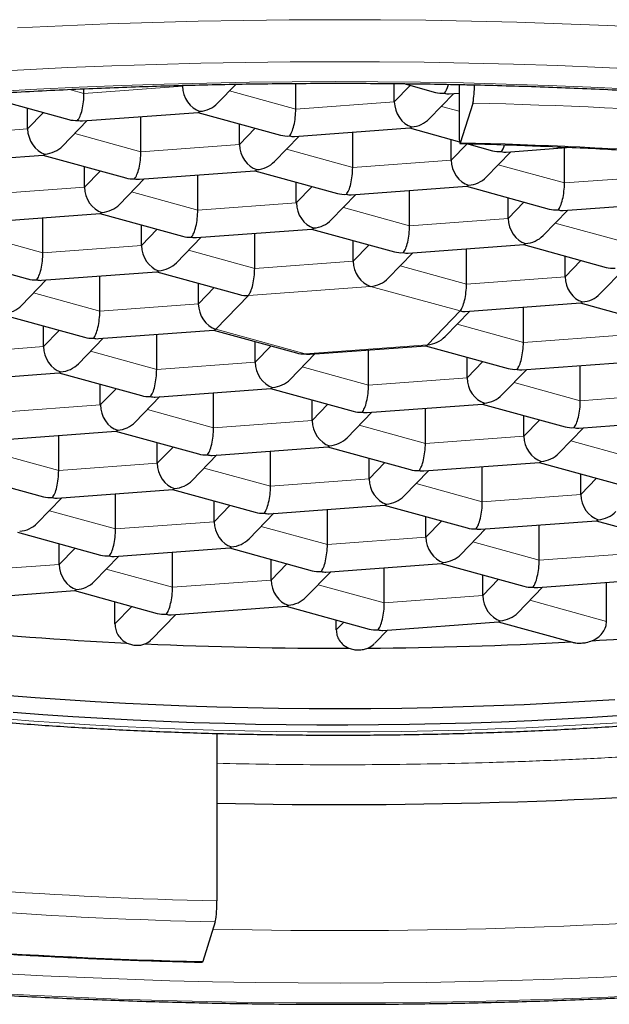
# Model space of a CAD drawing. Header units: millimetres. Extents: x 8 to 960, y 12 to 931.
# Tile 26 of 173: x 420.78 to 424.25, y 834.09 to 839.89. Entities that reach past the tile are written whole.
import ezdxf

# ---------------------------------------------------------------- set-up
doc = ezdxf.new("R2010")
doc.units = ezdxf.units.MM

msp = doc.modelspace()

# ---------------------------------------------------------------- linework, layer by layer
at = {"color": 8, "linetype": 'Continuous', "lineweight": 0}
for p, q in [((421.0712, 839.4766), (421.1565, 839.4531)), ((421.1565, 839.4531), (421.7364, 839.496)), ((421.7364, 839.496), (421.7412, 839.501)), ((422.9827, 839.4043), (423.0757, 839.5003)), ((422.0132, 839.4686), (422.4028, 839.3613)), ((422.4028, 839.3613), (422.9827, 839.4043)), ((423.2595, 839.3768), (423.3636, 839.3481)), ((420.8249, 839.2444), (420.918, 839.3404)), ((420.2451, 839.2015), (420.8249, 839.2444)), ((422.0712, 839.1527), (422.1643, 839.2486)), ((421.1017, 839.2169), (421.4914, 839.1097)), ((421.4914, 839.1097), (422.0712, 839.1527)), ((423.3175, 839.0609), (423.4105, 839.1569)), ((422.348, 839.1252), (422.7377, 839.0179)), ((422.7377, 839.0179), (423.3175, 839.0609)), ((423.5943, 839.0334), (423.984, 838.9262)), ((421.1597, 838.901), (421.2528, 838.997)), ((423.984, 838.9262), (424.5638, 838.9691)), ((420.5799, 838.8581), (421.1597, 838.901)), ((422.406, 838.8093), (422.4991, 838.9053)), ((421.4366, 838.8735), (421.8262, 838.7663)), ((421.8262, 838.7663), (422.406, 838.8093)), ((422.6829, 838.7818), (423.0725, 838.6745)), ((423.6523, 838.7175), (423.7454, 838.8135)), ((423.0725, 838.6745), (423.6523, 838.7175)), ((423.9292, 838.69), (424.3188, 838.5828)), ((420.5251, 838.6219), (420.9147, 838.5147)), ((421.4946, 838.5577), (421.5876, 838.6536)), ((420.9147, 838.5147), (421.4946, 838.5577)), ((422.7409, 838.4659), (422.8339, 838.5619)), ((421.7714, 838.5302), (422.161, 838.4229)), ((422.161, 838.4229), (422.7409, 838.4659)), ((423.0177, 838.4384), (423.4073, 838.3312)), ((423.9872, 838.3741), (424.0802, 838.4701)), ((422.843, 838.3176), (422.1237, 838.2643)), ((423.37, 838.1726), (422.843, 838.3176)), ((423.4073, 838.3312), (423.9872, 838.3741)), ((420.8599, 838.2785), (421.2495, 838.1713)), ((421.8294, 838.2143), (421.9224, 838.3103)), ((422.1237, 838.2643), (421.9315, 838.066)), ((421.2495, 838.1713), (421.8294, 838.2143)), ((423.1778, 837.9742), (423.37, 838.1726)), ((423.3525, 838.095), (423.7421, 837.9878)), ((420.9179, 837.9627), (421.0109, 838.0586)), ((421.9315, 838.066), (422.4586, 837.921)), ((423.7421, 837.9878), (424.322, 838.0307)), ((422.4586, 837.921), (423.1778, 837.9742)), ((420.338, 837.9197), (420.9179, 837.9627)), ((421.1947, 837.9352), (421.5843, 837.8279)), ((422.1642, 837.8709), (422.2572, 837.9669)), ((421.5843, 837.8279), (422.1642, 837.8709)), ((423.4105, 837.7791), (423.5035, 837.8751)), ((422.441, 837.8434), (422.8306, 837.7362)), ((422.8306, 837.7362), (423.4105, 837.7791)), ((423.6873, 837.7516), (424.0769, 837.6444)), ((421.2527, 837.6193), (421.3458, 837.7153)), ((424.0769, 837.6444), (424.6568, 837.6873)), ((422.499, 837.5275), (422.5921, 837.6235)), ((420.6729, 837.5763), (421.2527, 837.6193)), ((421.5295, 837.5918), (421.9192, 837.4845)), ((421.9192, 837.4845), (422.499, 837.5275)), ((423.7453, 837.4357), (423.8384, 837.5317)), ((422.7758, 837.5), (423.1655, 837.3928)), ((423.1655, 837.3928), (423.7453, 837.4357)), ((424.0221, 837.4082), (424.4118, 837.301)), ((420.6181, 837.3402), (421.0077, 837.2329)), ((421.5876, 837.2759), (421.6806, 837.3719)), ((421.0077, 837.2329), (421.5876, 837.2759)), ((422.8339, 837.1841), (422.9269, 837.2801)), ((421.8644, 837.2484), (422.254, 837.1412)), ((422.254, 837.1412), (422.8339, 837.1841)), ((424.0801, 837.0923), (424.1732, 837.1883)), ((423.1107, 837.1566), (423.5003, 837.0494)), ((423.5003, 837.0494), (424.0801, 837.0923)), ((420.9529, 836.9968), (421.3425, 836.8895)), ((421.9224, 836.9325), (422.0154, 837.0285)), ((421.3425, 836.8895), (421.9224, 836.9325)), ((423.1687, 836.8407), (423.2617, 836.9367)), ((422.1992, 836.905), (422.5888, 836.7978)), ((422.5888, 836.7978), (423.1687, 836.8407)), ((423.4455, 836.8132), (423.8351, 836.706)), ((421.0109, 836.6809), (421.1039, 836.7769)), ((423.8351, 836.706), (424.415, 836.749)), ((420.431, 836.6379), (421.0109, 836.6809)), ((421.2877, 836.6534), (421.6773, 836.5461)), ((422.2572, 836.5891), (422.3502, 836.6851)), ((421.6773, 836.5461), (422.2572, 836.5891)), ((423.5035, 836.4973), (423.5965, 836.5933)), ((422.534, 836.5616), (422.9236, 836.4544)), ((422.9236, 836.4544), (423.5035, 836.4973)), ((423.7803, 836.4698), (424.2315, 836.3457)), ((421.3386, 836.3302), (421.4387, 836.4335)), ((422.6409, 836.2962), (422.685, 836.3417))]:
    msp.add_line(p, q, dxfattribs=at)
at = {"color": 7, "linetype": 'Continuous', "lineweight": 30}
for p, q in [((421.1565, 839.4531), (421.1565, 839.4806)), ((421.7364, 839.496), (421.7364, 839.5008)), ((421.9422, 839.3952), (422.0511, 839.5076)), ((422.4028, 839.3613), (422.4028, 839.512)), ((422.9827, 839.4043), (422.9827, 839.5113)), ((423.0379, 839.5107), (423.2247, 839.4593)), ((423.3636, 839.5056), (423.3636, 839.2313)), ((420.5799, 839.4335), (421.0669, 839.2994)), ((423.1884, 839.3035), (423.3337, 839.4534)), ((423.3061, 839.4513), (423.3636, 839.4556)), ((420.8249, 839.2444), (420.8249, 839.366)), ((423.3722, 839.1626), (423.4457, 839.396)), ((421.1484, 839.2915), (421.8279, 839.3418)), ((421.4914, 839.1097), (421.4914, 839.3169)), ((421.8262, 839.3417), (422.3132, 839.2076)), ((421.0307, 839.1436), (421.176, 839.2935)), ((422.0712, 839.1527), (422.0712, 839.2743)), ((422.3947, 839.1997), (423.0742, 839.25)), ((423.0725, 839.2499), (423.3664, 839.169)), ((422.277, 839.0518), (422.4222, 839.2017)), ((422.7377, 839.0179), (422.7377, 839.2251)), ((423.3175, 839.0609), (423.3175, 839.1825)), ((423.4072, 839.1578), (423.5595, 839.1159)), ((423.641, 839.1079), (424.0204, 839.136)), ((423.984, 838.9262), (423.984, 839.1333)), ((420.2369, 839.0398), (420.9165, 839.0902)), ((420.9147, 839.0901), (421.4018, 838.956)), ((423.5233, 838.9601), (423.6685, 839.11)), ((421.1597, 838.901), (421.1597, 839.0226)), ((421.4832, 838.9481), (422.1628, 838.9984)), ((421.8262, 838.7663), (421.8262, 838.9735)), ((422.161, 838.9983), (422.6481, 838.8643)), ((421.3655, 838.8002), (421.5108, 838.9501)), ((422.406, 838.8093), (422.406, 838.9309)), ((422.7295, 838.8563), (423.4091, 838.9067)), ((423.4073, 838.9065), (423.8944, 838.7725)), ((422.6118, 838.7085), (422.7571, 838.8584)), ((423.0725, 838.6745), (423.0725, 838.8817)), ((423.6523, 838.7175), (423.6523, 838.8391)), ((423.9758, 838.7645), (424.6554, 838.8149)), ((420.5717, 838.6965), (421.2513, 838.7468)), ((421.2496, 838.7467), (421.7366, 838.6126)), ((423.8581, 838.6167), (424.0034, 838.7666)), ((420.9147, 838.5147), (420.9147, 838.7219)), ((421.4946, 838.5577), (421.4946, 838.6792)), ((421.7003, 838.4568), (421.8456, 838.6067)), ((421.818, 838.6047), (422.4976, 838.655)), ((422.161, 838.4229), (422.161, 838.6301)), ((422.4959, 838.6549), (422.9829, 838.5209)), ((422.7409, 838.4659), (422.7409, 838.5875)), ((423.0643, 838.5129), (423.7439, 838.5633)), ((423.7422, 838.5631), (424.2292, 838.4291)), ((420.3381, 838.4951), (420.8251, 838.361)), ((422.9466, 838.3651), (423.0919, 838.515)), ((423.4073, 838.3312), (423.4073, 838.5383)), ((423.9872, 838.3741), (423.9872, 838.4957)), ((420.9065, 838.3531), (421.5861, 838.4034)), ((421.2495, 838.1713), (421.2495, 838.3785)), ((421.5844, 838.4033), (422.0714, 838.2693)), ((424.1929, 838.2733), (424.3382, 838.4232)), ((420.7888, 838.2052), (420.9341, 838.3551)), ((421.8294, 838.2143), (421.8294, 838.3359)), ((423.3991, 838.1695), (424.0787, 838.2199)), ((424.077, 838.2198), (424.564, 838.0857)), ((420.6729, 838.1517), (421.1599, 838.0176)), ((423.2814, 838.0217), (423.4267, 838.1716)), ((423.7421, 837.9878), (423.7421, 838.1949)), ((420.9179, 837.9627), (420.9179, 838.0842)), ((421.2413, 838.0097), (421.9209, 838.06)), ((421.5843, 837.8279), (421.5843, 838.0351)), ((421.9192, 838.0599), (422.4062, 837.9259)), ((421.1237, 837.8618), (421.2689, 838.0117)), ((422.1642, 837.8709), (422.1642, 837.9925)), ((422.37, 837.7701), (422.5152, 837.92)), ((422.4876, 837.9179), (423.1672, 837.9683)), ((422.8306, 837.7362), (422.8306, 837.9433)), ((423.1655, 837.9681), (423.6525, 837.8341)), ((423.4105, 837.7791), (423.4105, 837.9007)), ((423.7339, 837.8262), (424.4135, 837.8765)), ((420.3299, 837.7581), (421.0094, 837.8084)), ((421.0077, 837.8083), (421.4947, 837.6743)), ((423.6163, 837.6783), (423.7615, 837.8282)), ((424.0769, 837.6444), (424.0769, 837.8516)), ((421.2527, 837.6193), (421.2527, 837.7409)), ((421.5762, 837.6663), (422.2557, 837.7166)), ((421.9192, 837.4845), (421.9192, 837.6917)), ((422.254, 837.7165), (422.741, 837.5825)), ((421.4585, 837.5184), (421.6038, 837.6683)), ((422.499, 837.5275), (422.499, 837.6491)), ((422.8225, 837.5745), (423.502, 837.6249)), ((423.5003, 837.6247), (423.9873, 837.4907)), ((422.7048, 837.4267), (422.8501, 837.5766)), ((423.1655, 837.3928), (423.1655, 837.5999)), ((423.7453, 837.4357), (423.7453, 837.5573)), ((424.0688, 837.4828), (424.7483, 837.5331)), ((420.6647, 837.4147), (421.3443, 837.465)), ((421.3425, 837.4649), (421.8296, 837.3309)), ((423.9511, 837.3349), (424.0963, 837.4848)), ((421.0077, 837.2329), (421.0077, 837.4401)), ((421.5876, 837.2759), (421.5876, 837.3975)), ((421.911, 837.3229), (422.5906, 837.3733)), ((422.254, 837.1412), (422.254, 837.3483)), ((422.5888, 837.3731), (423.0759, 837.2391)), ((421.7933, 837.1751), (421.9386, 837.325)), ((422.8339, 837.1841), (422.8339, 837.3057)), ((423.1573, 837.2311), (423.8369, 837.2815)), ((423.8351, 837.2814), (424.3222, 837.1473)), ((423.0396, 837.0833), (423.1849, 837.2332)), ((423.5003, 837.0494), (423.5003, 837.2566)), ((420.4311, 837.2133), (420.9181, 837.0792)), ((424.0801, 837.0923), (424.0801, 837.2139)), ((420.9995, 837.0713), (421.6791, 837.1216)), ((421.6774, 837.1215), (422.1644, 836.9875)), ((420.8818, 836.9234), (421.0271, 837.0733)), ((421.3425, 836.8895), (421.3425, 837.0967)), ((421.9224, 836.9325), (421.9224, 837.0541)), ((422.2458, 836.9795), (422.9254, 837.0299)), ((422.5888, 836.7978), (422.5888, 837.0049)), ((422.9237, 837.0297), (423.4107, 836.8957)), ((422.1281, 836.8317), (422.2734, 836.9816)), ((423.1687, 836.8407), (423.1687, 836.9623)), ((423.4921, 836.8878), (424.1717, 836.9381)), ((424.17, 836.938), (424.657, 836.8039)), ((420.7659, 836.8699), (421.2529, 836.7359)), ((423.3744, 836.7399), (423.5197, 836.8898)), ((423.8351, 836.706), (423.8351, 836.9132)), ((421.0109, 836.6809), (421.0109, 836.8025)), ((421.3343, 836.7279), (422.0139, 836.7783)), ((421.6773, 836.5461), (421.6773, 836.7533)), ((422.0122, 836.7781), (422.4992, 836.6441)), ((421.2166, 836.5801), (421.3619, 836.73)), ((422.2572, 836.5891), (422.2572, 836.7107)), ((422.4629, 836.4883), (422.6082, 836.6382)), ((422.5806, 836.6361), (423.2602, 836.6865)), ((422.9236, 836.4544), (422.9236, 836.6616)), ((423.2585, 836.6864), (423.7455, 836.5523)), ((423.5035, 836.4973), (423.5035, 836.6189)), ((423.8269, 836.5444), (424.5065, 836.5947)), ((420.4229, 836.4763), (421.1024, 836.5266)), ((421.1007, 836.5265), (421.5877, 836.3925)), ((423.7092, 836.3965), (423.8545, 836.5464)), ((424.2315, 836.3457), (424.2315, 836.5743)), ((421.3386, 836.3302), (421.3386, 836.461)), ((421.6691, 836.3845), (422.3487, 836.4349)), ((422.347, 836.4347), (422.834, 836.3007)), ((421.5541, 836.2394), (421.6967, 836.3866)), ((422.6409, 836.2962), (422.6409, 836.3538)), ((422.8673, 836.2166), (422.943, 836.2948)), ((422.9154, 836.2928), (423.595, 836.3431)), ((423.5933, 836.343), (424.0305, 836.2226)), ((421.938, 835.6858), (421.938, 834.7003)), ((421.9293, 834.5767), (421.8559, 834.3433))]:
    msp.add_line(p, q, dxfattribs=at)
at = {"color": 8, "linetype": 'Continuous', "lineweight": 0, "flags": 128}
for points in [[(423.4368, 839.8789), (423.169, 839.8836), (422.9009, 839.8863), (422.6326, 839.8872), (422.3643, 839.8861), (422.0962, 839.883), (421.8284, 839.8781), (421.5613, 839.8712), (421.2948, 839.8623), (421.0293, 839.8516), (420.765, 839.839)], [(427.5256, 839.5472), (427.288, 839.5815), (427.0471, 839.6141), (426.8032, 839.645), (426.5565, 839.674), (426.307, 839.7013), (426.0551, 839.7268), (425.8009, 839.7504), (425.5445, 839.7723), (425.2861, 839.7922), (425.0259, 839.8103), (424.7641, 839.8265), (424.5008, 839.8408), (424.2362, 839.8532), (423.9706, 839.8637), (423.7041, 839.8722), (423.4368, 839.8789)], [(423.4215, 839.6316), (423.1589, 839.6363), (422.896, 839.639), (422.6329, 839.6398), (422.3699, 839.6387), (422.107, 839.6357), (421.8445, 839.6309), (421.5825, 839.6241), (421.3213, 839.6155), (421.061, 839.6049), (420.8018, 839.5925), (420.5438, 839.5782)], [(427.4305, 839.3065), (427.1975, 839.3401), (426.9613, 839.3721), (426.7222, 839.4023), (426.4802, 839.4308), (426.2357, 839.4576), (425.9887, 839.4825), (425.7394, 839.5057), (425.488, 839.5271), (425.2347, 839.5467), (424.9795, 839.5644), (424.7228, 839.5803), (424.4647, 839.5943), (424.2053, 839.6065), (423.9449, 839.6167), (423.6835, 839.6251), (423.4215, 839.6316)], [(423.3889, 839.5148), (423.1374, 839.5193), (422.8856, 839.5219), (422.6337, 839.5227), (422.3817, 839.5216), (422.13, 839.5188), (421.8786, 839.5141), (421.6277, 839.5076), (421.3775, 839.4993), (421.1282, 839.4893), (420.88, 839.4774), (420.6329, 839.4637)], [(427.4485, 839.1696), (427.2284, 839.2034), (427.0052, 839.2356), (426.779, 839.2662), (426.55, 839.2952), (426.3183, 839.3225), (426.0841, 839.3481), (425.8475, 839.3721), (425.6088, 839.3943), (425.368, 839.4147), (425.1254, 839.4335), (424.8811, 839.4504), (424.6352, 839.4657), (424.388, 839.4791), (424.1396, 839.4907), (423.8901, 839.5006), (423.6399, 839.5086), (423.3889, 839.5148)], [(420.6536, 835.775), (420.8313, 835.7612)], [(420.8313, 835.7612), (421.0102, 835.7488), (421.1902, 835.7376), (421.3713, 835.7277), (421.5532, 835.7191), (421.7359, 835.7118), (421.9192, 835.7059), (422.103, 835.7013), (422.2872, 835.698), (422.4716, 835.696), (422.6561, 835.6954), (422.8407, 835.6961), (423.0251, 835.6982), (423.2092, 835.7015), (423.393, 835.7062), (423.5763, 835.7122), (423.7589, 835.7196), (423.9408, 835.7282), (424.1218, 835.7382), (424.3018, 835.7494)], [(420.6664, 834.2736), (420.9136, 834.2602), (421.162, 834.2486), (421.4114, 834.2387), (421.6617, 834.2307), (421.9127, 834.2244), (422.1641, 834.22), (422.4159, 834.2174), (422.6679, 834.2166), (422.9198, 834.2177), (423.1716, 834.2205), (423.423, 834.2252), (423.6739, 834.2317), (423.9241, 834.24), (424.1734, 834.25), (424.4216, 834.2619)], [(420.5787, 834.159), (420.8369, 834.145), (421.0963, 834.1328), (421.3567, 834.1226), (421.618, 834.1142), (421.8801, 834.1076), (422.1426, 834.103), (422.4056, 834.1003), (422.6686, 834.0995), (422.9317, 834.1006), (423.1946, 834.1035), (423.4571, 834.1084), (423.7191, 834.1152), (423.9803, 834.1238), (424.2406, 834.1344), (424.4998, 834.1468)]]:
    msp.add_lwpolyline(points, dxfattribs=at)
at = {"color": 7, "linetype": 'Continuous', "lineweight": 30, "flags": 128}
for points in [[(423.3636, 839.2313), (423.3638, 839.2131), (423.3643, 839.1966), (423.3651, 839.1825), (423.3661, 839.1713), (423.3674, 839.1636), (423.3689, 839.1594), (423.3706, 839.1591), (423.3722, 839.1626)], [(420.6954, 835.9109), (420.87, 835.8973)], [(420.87, 835.8973), (421.0458, 835.885), (421.2228, 835.8741), (421.4007, 835.8644), (421.5795, 835.8559), (421.7591, 835.8488), (421.9392, 835.843), (422.1199, 835.8385), (422.3009, 835.8353), (422.4822, 835.8335), (422.6636, 835.8329), (422.8449, 835.8336), (423.0262, 835.8357), (423.2072, 835.8391), (423.3878, 835.8438), (423.5678, 835.8498), (423.7473, 835.8571), (423.926, 835.8656), (424.1038, 835.8755), (424.2806, 835.8867)], [(420.7389, 835.8112), (420.9138, 835.798), (421.09, 835.7861), (421.2672, 835.7754), (421.4454, 835.766), (421.6244, 835.7579), (421.8041, 835.7511), (421.9844, 835.7456), (422.1651, 835.7415), (422.3462, 835.7386), (422.5275, 835.7371), (422.7089, 835.7368), (422.8903, 835.7379), (423.0715, 835.7403), (423.2523, 835.744), (423.4328, 835.749), (423.6128, 835.7553), (423.792, 835.763), (423.9705, 835.7719), (424.1481, 835.7821), (424.3246, 835.7936)], [(421.8559, 834.3433), (421.8542, 834.3398), (421.8535, 834.3394)]]:
    msp.add_lwpolyline(points, dxfattribs=at)
at = {"color": 7, "linetype": 'Continuous', "lineweight": 30}
for centre, radius, start, end in [((422.8479, 839.4975), 0.6063, 350.36121, 0.58916), ((422.5413, 859.3972), 23.2067, 264.37435, 267.2031), ((422.7638, 859.4027), 23.212, 273.42132, 275.05081), ((422.6487, 861.5087), 25.321, 267.43453, 270.14922), ((422.6584, 861.286), 25.0983, 270.38372, 273.11611), ((422.6575, 868.0141), 32.747, 268.74076, 274.94249), ((421.2954, 834.6831), 0.6428, 350.47071, 1.53107)]:
    msp.add_arc(centre, radius, start, end, dxfattribs=at)
at = {"color": 8, "linetype": 'Continuous', "lineweight": 0}
for centre, radius, start, end in [((422.7767, 809.2362), 30.1673, 82.8481, 88.72937), ((422.7712, 811.8717), 27.2975, 82.8392, 88.73827), ((422.5319, 861.6643), 26.9706, 262.8392, 268.73827), ((422.5304, 861.8676), 27.2975, 262.8392, 268.73827), ((422.6583, 867.4762), 32.9508, 268.70895, 275.08964), ((422.5249, 864.5031), 30.1673, 262.8481, 268.72937)]:
    msp.add_arc(centre, radius, start, end, dxfattribs=at)
at = {"color": 7, "linetype": 'Continuous', "lineweight": 30}
for centre, major_axis, ratio, start_param, end_param in [((421.8385, 839.4679), (-0.0545, 0.1166), 0.740619, 1.007507, 2.578303), ((423.2771, 839.5745), (0.0123, 0.1261), 0.278796, 3.478403, 4.162016), ((421.1193, 839.4147), (0.0123, 0.1261), 0.278796, 3.478403, 5.0492), ((423.2771, 839.5745), (0.1358, 0.037), 0.844948, 4.100918, 4.48591), ((423.2771, 839.5745), (-0.0545, 0.1166), 0.740619, 2.578303, 2.866933), ((421.8385, 839.4679), (0.1358, 0.037), 0.844948, 4.48591, 5.32386), ((422.3656, 839.3229), (0.0123, 0.1261), 0.278796, 3.478403, 5.0492), ((423.0848, 839.3762), (-0.0545, 0.1166), 0.740619, 1.007507, 2.578303), ((421.8385, 839.4679), (0.0123, 0.1261), 0.278796, 3.189774, 3.478403), ((423.0848, 839.3762), (0.1358, 0.037), 0.844948, 4.48591, 5.32386), ((420.9271, 839.2163), (-0.0545, 0.1166), 0.740619, 1.007507, 2.578303), ((421.1193, 839.4147), (0.1358, 0.037), 0.844948, 4.100918, 4.48591), ((421.1193, 839.4147), (-0.0545, 0.1166), 0.740619, 2.578303, 2.866933), ((423.0848, 839.3762), (0.0123, 0.1261), 0.278796, 3.189774, 3.478403), ((422.3656, 839.3229), (0.1358, 0.037), 0.844948, 4.100918, 4.48591), ((422.3656, 839.3229), (-0.0545, 0.1166), 0.740619, 2.578303, 2.866933), ((420.9271, 839.2163), (0.1358, 0.037), 0.844948, 4.48591, 5.32386), ((422.1734, 839.1246), (-0.0545, 0.1166), 0.740619, 1.007507, 2.578303), ((423.6119, 839.2311), (0.0123, 0.1261), 0.278796, 3.478403, 4.045336), ((420.9271, 839.2163), (0.0123, 0.1261), 0.278796, 3.189774, 3.478403), ((421.4541, 839.0713), (0.0123, 0.1261), 0.278796, 3.478403, 5.0492), ((423.6119, 839.2311), (0.1358, 0.037), 0.844948, 4.100918, 4.48591), ((423.6119, 839.2311), (-0.0545, 0.1166), 0.740619, 2.578303, 2.866933), ((422.1734, 839.1246), (0.1358, 0.037), 0.844948, 4.48591, 5.32386), ((422.7004, 838.9795), (0.0123, 0.1261), 0.278796, 3.478403, 5.0492), ((423.4197, 839.0328), (-0.0545, 0.1166), 0.740619, 1.007507, 2.578303), ((421.4541, 839.0713), (0.1358, 0.037), 0.844948, 4.100918, 4.48591), ((422.1734, 839.1246), (0.0123, 0.1261), 0.278796, 3.189774, 3.478403), ((423.4197, 839.0328), (0.1358, 0.037), 0.844948, 4.48591, 5.32386), ((421.2619, 838.8729), (-0.0545, 0.1166), 0.740619, 1.007507, 2.578303), ((421.4541, 839.0713), (-0.0545, 0.1166), 0.740619, 2.578303, 2.866933), ((423.4197, 839.0328), (0.0123, 0.1261), 0.278796, 3.189774, 3.478403), ((423.9467, 838.8877), (0.0123, 0.1261), 0.278796, 3.478403, 5.0492), ((422.7004, 838.9795), (0.1358, 0.037), 0.844948, 4.100918, 4.48591), ((422.7004, 838.9795), (-0.0545, 0.1166), 0.740619, 2.578303, 2.866933), ((421.2619, 838.8729), (0.1358, 0.037), 0.844948, 4.48591, 5.32386), ((422.5082, 838.7812), (-0.0545, 0.1166), 0.740619, 1.007507, 2.578303), ((421.2619, 838.8729), (0.0123, 0.1261), 0.278796, 3.189774, 3.478403), ((421.7889, 838.7279), (0.0123, 0.1261), 0.278796, 3.478403, 5.0492), ((423.9467, 838.8877), (0.1358, 0.037), 0.844948, 4.100918, 4.48591), ((423.9467, 838.8877), (-0.0545, 0.1166), 0.740619, 2.578303, 2.866933), ((422.5082, 838.7812), (0.1358, 0.037), 0.844948, 4.48591, 5.32386), ((423.0352, 838.6361), (0.0123, 0.1261), 0.278796, 3.478403, 5.0492), ((423.7545, 838.6894), (-0.0545, 0.1166), 0.740619, 1.007507, 2.578303), ((421.7889, 838.7279), (0.1358, 0.037), 0.844948, 4.100918, 4.48591), ((421.7889, 838.7279), (-0.0545, 0.1166), 0.740619, 2.578303, 2.866933), ((422.5082, 838.7812), (0.0123, 0.1261), 0.278796, 3.189774, 3.478403), ((423.7545, 838.6894), (0.1358, 0.037), 0.844948, 4.48591, 5.32386), ((421.5967, 838.5295), (-0.0545, 0.1166), 0.740619, 1.007507, 2.578303), ((423.7545, 838.6894), (0.0123, 0.1261), 0.278796, 3.189774, 3.478403), ((420.8775, 838.4763), (0.0123, 0.1261), 0.278796, 3.478403, 5.0492), ((423.0352, 838.6361), (0.1358, 0.037), 0.844948, 4.100918, 4.48591), ((423.0352, 838.6361), (-0.0545, 0.1166), 0.740619, 2.578303, 2.866933), ((421.5967, 838.5295), (0.1358, 0.037), 0.844948, 4.48591, 5.32386), ((422.843, 838.4378), (-0.0545, 0.1166), 0.740619, 1.007507, 2.578303), ((421.5967, 838.5295), (0.0123, 0.1261), 0.278796, 3.189774, 3.478403), ((422.1237, 838.3845), (0.0123, 0.1261), 0.278796, 3.478403, 5.0492), ((424.2815, 838.5443), (0.1358, 0.037), 0.844948, 4.100918, 4.48591), ((420.8775, 838.4763), (0.1358, 0.037), 0.844948, 4.100918, 4.48591), ((420.8775, 838.4763), (-0.0545, 0.1166), 0.740619, 2.578303, 2.866933), ((422.843, 838.4378), (0.1358, 0.037), 0.844948, 4.48591, 5.32386), ((423.37, 838.2927), (0.0123, 0.1261), 0.278796, 3.478403, 5.0492), ((424.0893, 838.346), (-0.0545, 0.1166), 0.740619, 1.007507, 2.578303), ((422.1237, 838.3845), (0.1358, 0.037), 0.844948, 4.100918, 4.48591), ((424.0893, 838.346), (0.1358, 0.037), 0.844948, 4.48591, 5.32386), ((420.6852, 838.2779), (0.1358, 0.037), 0.844948, 4.48591, 5.32386), ((421.9315, 838.1862), (-0.0545, 0.1166), 0.740619, 1.007507, 2.578303), ((424.0893, 838.346), (0.0123, 0.1261), 0.278796, 3.189774, 3.478403), ((421.2123, 838.1329), (0.0123, 0.1261), 0.278796, 3.478403, 5.0492), ((423.37, 838.2927), (-0.0545, 0.1166), 0.740619, 2.578303, 2.866933), ((421.9315, 838.1862), (0.0123, 0.1261), 0.278796, 3.189774, 3.478403), ((421.2123, 838.1329), (0.1358, 0.037), 0.844948, 4.100918, 4.48591), ((421.2123, 838.1329), (-0.0545, 0.1166), 0.740619, 2.578303, 2.866933), ((423.1778, 838.0944), (0.0123, 0.1261), 0.278796, 3.189774, 3.478403), ((423.1778, 838.0944), (0.1358, 0.037), 0.844948, 4.48591, 5.32386), ((423.7049, 837.9493), (0.0123, 0.1261), 0.278796, 3.478403, 5.0492), ((421.0201, 837.9345), (-0.0545, 0.1166), 0.740619, 1.007507, 2.578303), ((422.4586, 838.0411), (0.1358, 0.037), 0.844948, 4.100918, 4.48591), ((422.4586, 838.0411), (-0.0545, 0.1166), 0.740619, 2.578303, 2.866933), ((421.0201, 837.9345), (0.1358, 0.037), 0.844948, 4.48591, 5.32386), ((422.2663, 837.8428), (-0.0545, 0.1166), 0.740619, 1.007507, 2.578303), ((421.0201, 837.9345), (0.0123, 0.1261), 0.278796, 3.189774, 3.478403), ((421.5471, 837.7895), (0.0123, 0.1261), 0.278796, 3.478403, 5.0492), ((423.7049, 837.9493), (0.1358, 0.037), 0.844948, 4.100918, 4.48591), ((423.7049, 837.9493), (-0.0545, 0.1166), 0.740619, 2.578303, 2.866933), ((422.2663, 837.8428), (0.1358, 0.037), 0.844948, 4.48591, 5.32386), ((423.5126, 837.751), (-0.0545, 0.1166), 0.740619, 1.007507, 2.578303), ((422.2663, 837.8428), (0.0123, 0.1261), 0.278796, 3.189774, 3.478403), ((422.7934, 837.6977), (0.0123, 0.1261), 0.278796, 3.478403, 5.0492), ((421.5471, 837.7895), (0.1358, 0.037), 0.844948, 4.100918, 4.48591), ((421.5471, 837.7895), (-0.0545, 0.1166), 0.740619, 2.578303, 2.866933), ((423.5126, 837.751), (0.0123, 0.1261), 0.278796, 3.189774, 3.478403), ((423.5126, 837.751), (0.1358, 0.037), 0.844948, 4.48591, 5.32386), ((424.0397, 837.606), (0.0123, 0.1261), 0.278796, 3.478403, 5.0492), ((421.3549, 837.5912), (-0.0545, 0.1166), 0.740619, 1.007507, 2.578303), ((422.7934, 837.6977), (0.1358, 0.037), 0.844948, 4.100918, 4.48591), ((422.7934, 837.6977), (-0.0545, 0.1166), 0.740619, 2.578303, 2.866933), ((421.3549, 837.5912), (0.1358, 0.037), 0.844948, 4.48591, 5.32386), ((422.6012, 837.4994), (-0.0545, 0.1166), 0.740619, 1.007507, 2.578303), ((421.3549, 837.5912), (0.0123, 0.1261), 0.278796, 3.189774, 3.478403), ((421.8819, 837.4461), (0.0123, 0.1261), 0.278796, 3.478403, 5.0492), ((424.0397, 837.606), (0.1358, 0.037), 0.844948, 4.100918, 4.48591), ((424.0397, 837.606), (-0.0545, 0.1166), 0.740619, 2.578303, 2.866933), ((422.6012, 837.4994), (0.1358, 0.037), 0.844948, 4.48591, 5.32386), ((423.1282, 837.3543), (0.0123, 0.1261), 0.278796, 3.478403, 5.0492), ((423.8475, 837.4076), (-0.0545, 0.1166), 0.740619, 1.007507, 2.578303), ((422.6012, 837.4994), (0.0123, 0.1261), 0.278796, 3.189774, 3.478403), ((423.8475, 837.4076), (0.1358, 0.037), 0.844948, 4.48591, 5.32386), ((421.6897, 837.2478), (-0.0545, 0.1166), 0.740619, 1.007507, 2.578303), ((421.8819, 837.4461), (0.1358, 0.037), 0.844948, 4.100918, 4.48591), ((421.8819, 837.4461), (-0.0545, 0.1166), 0.740619, 2.578303, 2.866933), ((423.8475, 837.4076), (0.0123, 0.1261), 0.278796, 3.189774, 3.478403), ((420.9704, 837.1945), (0.0123, 0.1261), 0.278796, 3.478403, 5.0492), ((423.1282, 837.3543), (0.1358, 0.037), 0.844948, 4.100918, 4.48591), ((423.1282, 837.3543), (-0.0545, 0.1166), 0.740619, 2.578303, 2.866933), ((421.6897, 837.2478), (0.1358, 0.037), 0.844948, 4.48591, 5.32386), ((422.936, 837.156), (-0.0545, 0.1166), 0.740619, 1.007507, 2.578303), ((421.6897, 837.2478), (0.0123, 0.1261), 0.278796, 3.189774, 3.478403), ((422.2167, 837.1027), (0.0123, 0.1261), 0.278796, 3.478403, 5.0492), ((420.9704, 837.1945), (0.1358, 0.037), 0.844948, 4.100918, 4.48591), ((420.9704, 837.1945), (-0.0545, 0.1166), 0.740619, 2.578303, 2.866933), ((422.936, 837.156), (0.1358, 0.037), 0.844948, 4.48591, 5.32386), ((423.463, 837.0109), (0.0123, 0.1261), 0.278796, 3.478403, 5.0492), ((424.1823, 837.0642), (-0.0545, 0.1166), 0.740619, 1.007507, 2.578303), ((422.2167, 837.1027), (0.1358, 0.037), 0.844948, 4.100918, 4.48591), ((422.936, 837.156), (0.0123, 0.1261), 0.278796, 3.189774, 3.478403), ((424.1823, 837.0642), (0.1358, 0.037), 0.844948, 4.48591, 5.32386), ((422.0245, 836.9044), (-0.0545, 0.1166), 0.740619, 1.007507, 2.578303), ((422.2167, 837.1027), (-0.0545, 0.1166), 0.740619, 2.578303, 2.866933), ((424.1823, 837.0642), (0.0123, 0.1261), 0.278796, 3.189774, 3.478403), ((420.7782, 836.9962), (0.1358, 0.037), 0.844948, 4.48591, 5.32386), ((421.3053, 836.8511), (0.0123, 0.1261), 0.278796, 3.478403, 5.0492), ((423.463, 837.0109), (0.1358, 0.037), 0.844948, 4.100918, 4.48591), ((423.463, 837.0109), (-0.0545, 0.1166), 0.740619, 2.578303, 2.866933), ((422.0245, 836.9044), (0.1358, 0.037), 0.844948, 4.48591, 5.32386), ((423.2708, 836.8126), (-0.0545, 0.1166), 0.740619, 1.007507, 2.578303), ((422.0245, 836.9044), (0.0123, 0.1261), 0.278796, 3.189774, 3.478403), ((422.5516, 836.7593), (0.0123, 0.1261), 0.278796, 3.478403, 5.0492), ((421.3053, 836.8511), (0.1358, 0.037), 0.844948, 4.100918, 4.48591), ((421.3053, 836.8511), (-0.0545, 0.1166), 0.740619, 2.578303, 2.866933), ((423.2708, 836.8126), (0.1358, 0.037), 0.844948, 4.48591, 5.32386), ((423.7978, 836.6676), (0.0123, 0.1261), 0.278796, 3.478403, 5.0492), ((421.113, 836.6528), (-0.0545, 0.1166), 0.740619, 1.007507, 2.578303), ((422.5516, 836.7593), (0.1358, 0.037), 0.844948, 4.100918, 4.48591), ((422.5516, 836.7593), (-0.0545, 0.1166), 0.740619, 2.578303, 2.866933), ((423.2708, 836.8126), (0.0123, 0.1261), 0.278796, 3.189774, 3.478403), ((421.113, 836.6528), (0.1358, 0.037), 0.844948, 4.48591, 5.32386), ((422.3593, 836.561), (-0.0545, 0.1166), 0.740619, 1.007507, 2.578303), ((421.113, 836.6528), (0.0123, 0.1261), 0.278796, 3.189774, 3.478403), ((421.6401, 836.5077), (0.0123, 0.1261), 0.278796, 3.478403, 5.0492), ((423.7978, 836.6676), (0.1358, 0.037), 0.844948, 4.100918, 4.48591), ((423.7978, 836.6676), (-0.0545, 0.1166), 0.740619, 2.578303, 2.866933), ((422.3593, 836.561), (0.1358, 0.037), 0.844948, 4.48591, 5.32386), ((423.6056, 836.4692), (-0.0545, 0.1166), 0.740619, 1.007507, 2.578303), ((422.3593, 836.561), (0.0123, 0.1261), 0.278796, 3.189774, 3.478403), ((422.8864, 836.4159), (0.0123, 0.1261), 0.278796, 3.478403, 5.0492), ((421.6401, 836.5077), (0.1358, 0.037), 0.844948, 4.100918, 4.48591), ((421.6401, 836.5077), (-0.0545, 0.1166), 0.740619, 2.578303, 2.866933), ((423.6056, 836.4692), (0.0123, 0.1261), 0.278796, 3.189774, 3.478403), ((423.6056, 836.4692), (0.1358, 0.037), 0.844948, 4.48591, 5.32386), ((422.8864, 836.4159), (0.1358, 0.037), 0.844948, 4.100918, 4.48591), ((422.8864, 836.4159), (-0.0545, 0.1166), 0.740619, 2.578303, 2.866933)]:
    msp.add_ellipse(centre, major_axis=major_axis, ratio=ratio, start_param=start_param, end_param=end_param, dxfattribs=at)
for points, knots in [([(413.2763, 837.1098), (413.2762, 837.1177), (413.2759, 837.1407), (413.2801, 837.1787), (413.2885, 837.224), (413.3012, 837.2691), (413.3176, 837.3138), (413.3378, 837.3582), (413.3616, 837.4024), (413.3891, 837.4468), (413.4203, 837.4914), (413.4552, 837.5362), (413.494, 837.5814), (413.5368, 837.6268), (413.5835, 837.6726), (413.6342, 837.7187), (413.689, 837.7649), (413.7478, 837.8114), (413.8107, 837.858), (413.8777, 837.9046), (413.9487, 837.9513), (414.0239, 837.9979), (414.1031, 838.0444), (414.1863, 838.0908), (414.2735, 838.137), (414.3646, 838.1829), (414.4597, 838.2286), (414.5587, 838.2739), (414.6615, 838.3188), (414.768, 838.3633), (414.8784, 838.4073), (414.9924, 838.4509), (415.11, 838.4939), (415.2311, 838.5363), (415.3558, 838.5781), (415.4839, 838.6193), (415.6154, 838.6598), (415.7502, 838.6997), (415.8883, 838.7388), (416.0295, 838.7772), (416.1738, 838.8148), (416.3212, 838.8516), (416.4715, 838.8876), (416.6247, 838.9228), (416.7807, 838.9571), (416.9394, 838.9905), (417.1008, 839.023), (417.2648, 839.0546), (417.4313, 839.0853), (417.6002, 839.115), (417.7715, 839.1437), (417.945, 839.1715), (418.1207, 839.1983), (418.2986, 839.224), (418.4784, 839.2487), (418.6601, 839.2724), (418.8437, 839.2951), (419.0291, 839.3166), (419.2161, 839.3371), (419.4048, 839.3565), (419.5949, 839.3748), (419.7864, 839.392), (419.9793, 839.4081), (420.1734, 839.4231), (420.3686, 839.4369), (420.5649, 839.4496), (420.7621, 839.4612), (420.9602, 839.4716), (421.1591, 839.4809), (421.3587, 839.489), (421.5589, 839.4959), (421.7596, 839.5017), (421.9607, 839.5063), (422.1621, 839.5097), (422.3637, 839.512), (422.5655, 839.5131), (422.7673, 839.513), (422.969, 839.5117), (423.1671, 839.5093), (423.3053, 839.5069), (423.3762, 839.5054), (423.3836, 839.5052)], [0, 0, 0, 0, 0.0081, 0.023717, 0.039061, 0.053876, 0.068115, 0.081852, 0.095193, 0.108235, 0.121058, 0.133724, 0.146279, 0.158761, 0.171197, 0.183606, 0.196003, 0.2084, 0.220802, 0.233216, 0.245646, 0.258095, 0.270566, 0.283058, 0.295573, 0.30811, 0.320668, 0.333247, 0.345847, 0.358465, 0.371101, 0.383754, 0.396423, 0.409107, 0.421805, 0.434517, 0.44724, 0.459975, 0.47272, 0.485475, 0.498239, 0.511012, 0.523793, 0.536581, 0.549377, 0.562178, 0.574986, 0.587799, 0.600617, 0.61344, 0.626268, 0.6391, 0.651935, 0.664774, 0.677617, 0.690463, 0.703311, 0.716163, 0.729016, 0.741872, 0.754731, 0.767591, 0.780453, 0.793316, 0.806182, 0.819048, 0.831916, 0.844785, 0.857654, 0.870525, 0.883397, 0.896269, 0.909141, 0.922015, 0.934888, 0.947762, 0.960635, 0.973509, 0.986383, 0.998579, 1, 1, 1, 1]), ([(423.3836, 839.5052), (423.4189, 839.5044), (423.5212, 839.5022), (423.6903, 839.4975), (423.8906, 839.4909), (424.0904, 839.4831), (424.2895, 839.4742), (424.4878, 839.464), (424.6853, 839.4528), (424.8819, 839.4404), (425.0774, 839.4268), (425.2718, 839.4121), (425.4651, 839.3963), (425.657, 839.3794), (425.8475, 839.3614), (426.0366, 839.3423), (426.2241, 839.3221), (426.4099, 839.3008), (426.594, 839.2784), (426.7763, 839.255), (426.9567, 839.2305), (427.1351, 839.205), (427.3115, 839.1785), (427.4856, 839.151), (427.6576, 839.1225), (427.8272, 839.093), (427.9944, 839.0625), (428.1591, 839.0312), (428.3213, 838.9988), (428.4808, 838.9656), (428.6376, 838.9315), (428.7917, 838.8966), (428.9428, 838.8607), (429.0911, 838.8241), (429.2363, 838.7867), (429.3784, 838.7484), (429.5174, 838.7094), (429.6532, 838.6697), (429.7857, 838.6293), (429.9148, 838.5882), (430.0405, 838.5465), (430.1628, 838.5041), (430.2815, 838.4612), (430.3965, 838.4177), (430.508, 838.3737), (430.6157, 838.3292), (430.7196, 838.2843), (430.8197, 838.2389), (430.9159, 838.1932), (431.0082, 838.1472), (431.0965, 838.101), (431.1808, 838.0545), (431.2611, 838.0079), (431.3373, 837.9612), (431.4094, 837.9144), (431.4774, 837.8676), (431.5412, 837.821), (431.6009, 837.7744), (431.6565, 837.7281), (431.7079, 837.6821), (431.7553, 837.6365), (431.7986, 837.5912), (431.8378, 837.5464), (431.8732, 837.5022), (431.9046, 837.4585), (431.9323, 837.4153), (431.9563, 837.3727), (431.9767, 837.3304), (431.9937, 837.2885), (432.0071, 837.2465), (432.0172, 837.2043), (432.0235, 837.1615), (432.0262, 837.1299), (432.0256, 837.1124), (432.0255, 837.1094)], [0, 0, 0, 0, 0.007472, 0.021671, 0.035871, 0.05007, 0.064268, 0.078465, 0.092662, 0.106857, 0.12105, 0.135243, 0.149434, 0.163623, 0.17781, 0.191995, 0.206178, 0.220358, 0.234536, 0.248712, 0.262884, 0.277052, 0.291218, 0.305379, 0.319537, 0.33369, 0.347839, 0.361982, 0.37612, 0.390253, 0.404379, 0.418498, 0.43261, 0.446715, 0.460812, 0.474899, 0.488977, 0.503045, 0.517102, 0.531147, 0.545179, 0.559198, 0.573203, 0.587191, 0.601164, 0.615118, 0.629054, 0.642969, 0.656864, 0.670736, 0.684585, 0.698409, 0.712209, 0.725984, 0.739734, 0.75346, 0.767164, 0.780849, 0.794519, 0.80818, 0.821842, 0.835513, 0.849209, 0.86295, 0.876766, 0.89069, 0.90477, 0.919065, 0.933649, 0.948609, 0.964046, 0.980048, 0.996645, 1, 1, 1, 1]), ([(423.3698, 839.1588), (423.4028, 839.1579), (423.4984, 839.1556), (423.6563, 839.1507), (423.8433, 839.1439), (424.0297, 839.1358), (424.2153, 839.1266), (424.4002, 839.1163), (424.5841, 839.1048), (424.767, 839.0921), (424.9489, 839.0784), (425.1295, 839.0634), (425.3088, 839.0474), (425.4868, 839.0302), (425.6632, 839.012), (425.8381, 838.9926), (426.0042, 838.9731), (426.1112, 838.9596), (426.1612, 838.9533)], [0, 0, 0, 0, 0.034177, 0.099124, 0.164071, 0.229016, 0.293959, 0.3589, 0.423838, 0.488773, 0.553705, 0.618634, 0.683559, 0.748479, 0.813395, 0.878305, 0.94321, 1, 1, 1, 1]), ([(415.1351, 837.8554), (415.1393, 837.8395), (415.1492, 837.8017), (415.1696, 837.7432), (415.1956, 837.6795), (415.2259, 837.6165), (415.2604, 837.5539), (415.2993, 837.4918), (415.3427, 837.4302), (415.3907, 837.369), (415.4435, 837.3082), (415.5012, 837.2479), (415.5638, 837.1882), (415.6313, 837.1292), (415.7036, 837.071), (415.7805, 837.0138), (415.8618, 836.9578), (415.9472, 836.9031), (416.0365, 836.8497), (416.1293, 836.7978), (416.2256, 836.7473), (416.3252, 836.6982), (416.428, 836.6505), (416.5339, 836.604), (416.6429, 836.5588), (416.7549, 836.5149), (416.8699, 836.4721), (416.9877, 836.4306), (417.1084, 836.3901), (417.232, 836.3508), (417.3583, 836.3126), (417.4874, 836.2755), (417.6191, 836.2395), (417.7534, 836.2046), (417.8903, 836.1707), (418.0297, 836.1379), (418.1716, 836.1062), (418.3158, 836.0756), (418.4624, 836.046), (418.6112, 836.0175), (418.7621, 835.9902), (418.9152, 835.9639), (419.0702, 835.9387), (419.2273, 835.9146), (419.3861, 835.8917), (419.5468, 835.8699), (419.7092, 835.8492), (419.8731, 835.8296), (420.0386, 835.8112), (420.2055, 835.7939), (420.3738, 835.7778), (420.5433, 835.7629), (420.714, 835.7491), (420.8858, 835.7365), (421.0585, 835.725), (421.2321, 835.7148), (421.4065, 835.7057), (421.5816, 835.6979), (421.7573, 835.6912), (421.9335, 835.6857), (422.1101, 835.6815), (422.287, 835.6784), (422.464, 835.6765), (422.6412, 835.6758), (422.8184, 835.6764), (422.9955, 835.6781), (423.1724, 835.6811), (423.349, 835.6852), (423.5252, 835.6906), (423.7009, 835.6971), (423.876, 835.7048), (424.0504, 835.7138), (424.2241, 835.7239), (424.3968, 835.7352), (424.5687, 835.7476), (424.7394, 835.7613), (424.909, 835.7761), (425.0773, 835.7921), (425.2443, 835.8092), (425.4098, 835.8275), (425.5738, 835.8469), (425.7362, 835.8674), (425.8969, 835.8891), (426.0558, 835.9119), (426.2129, 835.9358), (426.368, 835.9608), (426.5211, 835.9869), (426.6721, 836.0141), (426.8209, 836.0424), (426.9675, 836.0718), (427.1117, 836.1022), (427.2535, 836.1337), (427.3929, 836.1663), (427.5298, 836.1999), (427.6641, 836.2346), (427.7958, 836.2704), (427.9248, 836.3072), (428.051, 836.3451), (428.1744, 836.3841), (428.2951, 836.4241), (428.4128, 836.4653), (428.5276, 836.5077), (428.6395, 836.5511), (428.7483, 836.5958), (428.8542, 836.6418), (428.9569, 836.689), (429.0566, 836.7375), (429.1531, 836.7875), (429.2463, 836.839), (429.3363, 836.892), (429.4228, 836.9466), (429.5057, 837.0029), (429.5848, 837.0608), (429.6598, 837.1204), (429.7305, 837.1815), (429.7965, 837.244), (429.8576, 837.3077), (429.9137, 837.3723), (429.9645, 837.4377), (430.0101, 837.5036), (430.0505, 837.5699), (430.0859, 837.6366), (430.1164, 837.7035), (430.1418, 837.7706), (430.1582, 837.8205), (430.1648, 837.8483), (430.1659, 837.8532)], [0, 0, 0, 0, 0.004672, 0.011141, 0.017719, 0.024429, 0.031296, 0.038343, 0.04559, 0.053051, 0.060735, 0.068641, 0.076756, 0.085057, 0.093511, 0.102081, 0.110728, 0.119418, 0.128121, 0.136811, 0.145478, 0.154112, 0.162711, 0.171273, 0.179798, 0.188289, 0.196746, 0.205171, 0.213568, 0.221939, 0.230284, 0.238607, 0.24691, 0.255194, 0.26346, 0.271711, 0.279947, 0.28817, 0.296381, 0.304581, 0.31277, 0.320951, 0.329123, 0.337287, 0.345444, 0.353594, 0.361739, 0.369878, 0.378012, 0.386141, 0.394266, 0.402388, 0.410506, 0.418621, 0.426733, 0.434843, 0.442951, 0.451057, 0.459161, 0.467264, 0.475366, 0.483467, 0.491568, 0.499668, 0.507768, 0.515868, 0.523969, 0.53207, 0.540171, 0.548274, 0.556378, 0.564483, 0.57259, 0.5807, 0.588811, 0.596925, 0.605042, 0.613162, 0.621286, 0.629413, 0.637545, 0.645682, 0.653824, 0.661972, 0.670126, 0.678286, 0.686454, 0.694631, 0.702815, 0.71101, 0.719215, 0.727431, 0.73566, 0.743902, 0.752159, 0.760432, 0.768723, 0.777034, 0.785365, 0.793719, 0.802099, 0.810505, 0.818942, 0.82741, 0.835913, 0.844452, 0.853029, 0.861645, 0.870299, 0.878988, 0.887707, 0.896444, 0.905177, 0.913877, 0.922508, 0.931029, 0.939397, 0.947572, 0.955525, 0.963242, 0.970721, 0.977971, 0.985011, 0.991864, 0.998556, 1, 1, 1, 1]), ([(412.4013, 837.063), (412.4012, 837.0533), (412.4008, 837.0221), (412.4046, 836.9696), (412.4127, 836.9055), (412.4253, 836.8416), (412.4422, 836.7779), (412.4633, 836.7144), (412.4887, 836.651), (412.5185, 836.5878), (412.5528, 836.5247), (412.5915, 836.4618), (412.6347, 836.3992), (412.6824, 836.337), (412.7346, 836.275), (412.7912, 836.2136), (412.8523, 836.1526), (412.9176, 836.0923), (412.9872, 836.0326), (413.061, 835.9736), (413.1389, 835.9153), (413.2207, 835.8578), (413.3065, 835.8011), (413.3962, 835.7451), (413.4896, 835.69), (413.5868, 835.6356), (413.6877, 835.5821), (413.7922, 835.5293), (413.9003, 835.4773), (414.012, 835.4262), (414.1272, 835.3758), (414.2458, 835.3263), (414.3678, 835.2776), (414.4932, 835.2297), (414.622, 835.1827), (414.7539, 835.1365), (414.8891, 835.0911), (415.0275, 835.0466), (415.169, 835.003), (415.3135, 834.9602), (415.461, 834.9184), (415.6115, 834.8774), (415.7649, 834.8374), (415.9211, 834.7982), (416.08, 834.76), (416.2417, 834.7228), (416.4059, 834.6865), (416.5728, 834.6512), (416.7422, 834.6169), (416.914, 834.5836), (417.0881, 834.5512), (417.2646, 834.5199), (417.4433, 834.4897), (417.6241, 834.4604), (417.807, 834.4322), (417.992, 834.4051), (418.1788, 834.379), (418.3675, 834.354), (418.558, 834.3301), (418.7502, 834.3073), (418.944, 834.2857), (419.1394, 834.2651), (419.3362, 834.2456), (419.5343, 834.2273), (419.7338, 834.2101), (419.9345, 834.194), (420.1363, 834.1791), (420.3392, 834.1654), (420.543, 834.1528), (420.7477, 834.1414), (420.9532, 834.1311), (421.1594, 834.122), (421.3662, 834.1141), (421.5736, 834.1074), (421.7814, 834.1019), (421.9895, 834.0975), (422.198, 834.0943), (422.4066, 834.0924), (422.6153, 834.0916), (422.824, 834.092), (423.0327, 834.0935), (423.2412, 834.0963), (423.4495, 834.1003), (423.6574, 834.1054), (423.8649, 834.1117), (424.0719, 834.1192), (424.2783, 834.1279), (424.4841, 834.1378), (424.689, 834.1488), (424.8931, 834.161), (425.0963, 834.1743), (425.2985, 834.1888), (425.4995, 834.2045), (425.6994, 834.2213), (425.898, 834.2392), (426.0953, 834.2583), (426.2911, 834.2785), (426.4854, 834.2998), (426.6781, 834.3222), (426.8691, 834.3458), (427.0584, 834.3704), (427.2459, 834.396), (427.4314, 834.4228), (427.615, 834.4506), (427.7965, 834.4795), (427.9759, 834.5094), (428.1531, 834.5404), (428.328, 834.5723), (428.5005, 834.6053), (428.6707, 834.6393), (428.8383, 834.6742), (429.0034, 834.7101), (429.1659, 834.747), (429.3257, 834.7849), (429.4827, 834.8236), (429.637, 834.8633), (429.7883, 834.904), (429.9368, 834.9455), (430.0822, 834.9879), (430.2247, 835.0312), (430.364, 835.0753), (430.5002, 835.1203), (430.6331, 835.1662), (430.7628, 835.2129), (430.8893, 835.2604), (431.0123, 835.3087), (431.132, 835.3579), (431.2483, 835.4079), (431.361, 835.4586), (431.4702, 835.5102), (431.5759, 835.5626), (431.678, 835.6158), (431.7764, 835.6697), (431.8711, 835.7245), (431.962, 835.7801), (432.0492, 835.8365), (432.1326, 835.8937), (432.212, 835.9518), (432.2875, 836.0106), (432.3589, 836.0703), (432.4262, 836.1308), (432.4894, 836.1921), (432.5482, 836.254), (432.6027, 836.3167), (432.6527, 836.38), (432.6982, 836.4439), (432.7391, 836.5081), (432.7753, 836.5727), (432.8069, 836.6376), (432.8339, 836.7025), (432.8563, 836.7675), (432.8741, 836.8325), (432.8875, 836.8974), (432.8962, 836.9621), (432.9006, 837.0167), (432.9003, 837.0496), (432.9003, 837.0609)], [0, 0, 0, 0, 0.002685, 0.008612, 0.014543, 0.020495, 0.026483, 0.03252, 0.03862, 0.044789, 0.051034, 0.057357, 0.063754, 0.070221, 0.076749, 0.083331, 0.089954, 0.09661, 0.10329, 0.109984, 0.116687, 0.123395, 0.1301, 0.136803, 0.143499, 0.150189, 0.156871, 0.163545, 0.170212, 0.176871, 0.183523, 0.190167, 0.196805, 0.203436, 0.210061, 0.21668, 0.223294, 0.229903, 0.236507, 0.243107, 0.249703, 0.256295, 0.262884, 0.269469, 0.276051, 0.282631, 0.289208, 0.295782, 0.302355, 0.308925, 0.315493, 0.322059, 0.328624, 0.335187, 0.341749, 0.348309, 0.354868, 0.361426, 0.367983, 0.374538, 0.381093, 0.387647, 0.3942, 0.400752, 0.407304, 0.413855, 0.420405, 0.426955, 0.433505, 0.440054, 0.446602, 0.453151, 0.459699, 0.466246, 0.472794, 0.479341, 0.485888, 0.492436, 0.498983, 0.50553, 0.512077, 0.518624, 0.525171, 0.531718, 0.538265, 0.544813, 0.551361, 0.557909, 0.564457, 0.571006, 0.577555, 0.584105, 0.590655, 0.597206, 0.603757, 0.610309, 0.616861, 0.623415, 0.629969, 0.636524, 0.64308, 0.649637, 0.656195, 0.662755, 0.669315, 0.675877, 0.682441, 0.689006, 0.695573, 0.702142, 0.708712, 0.715285, 0.72186, 0.728437, 0.735018, 0.7416, 0.748186, 0.754776, 0.761368, 0.767965, 0.774565, 0.78117, 0.78778, 0.794394, 0.801014, 0.80764, 0.814271, 0.82091, 0.827555, 0.834207, 0.840867, 0.847535, 0.854211, 0.860895, 0.867586, 0.874286, 0.880991, 0.887702, 0.894415, 0.901127, 0.907833, 0.914526, 0.921199, 0.927843, 0.934448, 0.941003, 0.947497, 0.953922, 0.960272, 0.966541, 0.972732, 0.978849, 0.984901, 0.990898, 0.996856, 1, 1, 1, 1]), ([(421.3386, 836.3302), (421.3395, 836.3193), (421.3412, 836.2972), (421.3556, 836.2656), (421.3779, 836.2373), (421.3985, 836.2245), (421.4089, 836.2181)], [0, 0, 0, 0, 0.239892, 0.486463, 0.739805, 1, 1, 1, 1]), ([(422.6409, 836.2962), (422.6418, 836.2858), (422.6436, 836.2643), (422.6581, 836.2337), (422.6815, 836.2059), (422.7034, 836.194), (422.7146, 836.1879)], [0, 0, 0, 0, 0.229185, 0.471607, 0.728265, 1, 1, 1, 1]), ([(424.149, 836.2321), (424.1616, 836.239), (424.1856, 836.2521), (424.2118, 836.2816), (424.2284, 836.3133), (424.2305, 836.3352), (424.2315, 836.3457)], [0, 0, 0, 0, 0.286732, 0.546335, 0.782473, 1, 1, 1, 1]), ([(421.5153, 836.2131), (421.5272, 836.2186), (421.5419, 836.2254), (421.5515, 836.2378), (421.5534, 836.2401)], [0, 0, 0, 0, 0.8116459, 1, 1, 1, 1]), ([(424.0826, 836.2178), (424.0925, 836.2187), (424.115, 836.2209), (424.1368, 836.2281), (424.149, 836.2321)], [0, 0, 0, 0, 0.439941, 1, 1, 1, 1]), ([(421.4089, 836.2181), (421.4179, 836.2146), (421.4355, 836.2077), (421.4541, 836.2059), (421.4632, 836.205)], [0, 0, 0, 0, 0.511806, 1, 1, 1, 1]), ([(421.4632, 836.205), (421.4724, 836.2051), (421.4906, 836.2051), (421.5071, 836.2104), (421.5153, 836.2131)], [0, 0, 0, 0, 0.501583, 1, 1, 1, 1]), ([(422.7146, 836.1878), (422.7243, 836.1847), (422.7427, 836.1787), (422.7624, 836.1779), (422.7718, 836.1775)], [0, 0, 0, 0, 0.5275672, 1, 1, 1, 1]), ([(422.7718, 836.1775), (422.7815, 836.178), (422.8005, 836.179), (422.818, 836.1853), (422.8265, 836.1883)], [0, 0, 0, 0, 0.5139925, 1, 1, 1, 1]), ([(422.8265, 836.1883), (422.8387, 836.1943), (422.854, 836.2018), (422.8643, 836.2147), (422.8665, 836.2173)], [0, 0, 0, 0, 0.794044, 1, 1, 1, 1]), ([(424.0307, 836.2232), (424.037, 836.2215), (424.0534, 836.2171), (424.0715, 836.2175), (424.0826, 836.2178)], [0, 0, 0, 0, 0.3837334, 1, 1, 1, 1]), ([(418.7563, 834.5675), (418.7881, 834.5635), (418.8802, 834.5517), (419.0341, 834.5332), (419.2185, 834.5122), (419.4044, 834.4923), (419.5918, 834.4735), (419.7807, 834.4559), (419.9708, 834.4393), (420.1622, 834.4239), (420.3548, 834.4097), (420.5483, 834.3966), (420.7429, 834.3847), (420.9383, 834.3739), (421.1345, 834.3643), (421.3315, 834.3558), (421.529, 834.3486), (421.7031, 834.3432), (421.8114, 834.3405), (421.8535, 834.3394)], [0, 0, 0, 0, 0.0325619, 0.0944552, 0.1563446, 0.2182291, 0.2801092, 0.3419852, 0.4038575, 0.4657263, 0.5275919, 0.5894548, 0.651315, 0.713173, 0.7750289, 0.836883, 0.8987356, 0.9605868, 1, 1, 1, 1])]:
    msp.add_open_spline(points, degree=3, knots=knots, dxfattribs=at)
at = {"color": 8, "linetype": 'Continuous', "lineweight": 0}
msp.add_open_spline([(425.4783, 835.6364), (425.3929, 835.6281), (425.1991, 835.6094), (424.892, 835.5846), (424.5584, 835.5612), (424.2216, 835.5417), (423.8821, 835.526), (423.5472, 835.5143), (423.2173, 835.5064), (422.8932, 835.5021), (422.5687, 835.5014), (422.25, 835.5037), (422.0401, 835.508), (421.938, 835.5102)], degree=3, knots=[0, 0, 0, 0, 0.075522, 0.171184, 0.266846, 0.362508, 0.458171, 0.553833, 0.64403, 0.734227, 0.824423, 0.914619, 1, 1, 1, 1], dxfattribs=at)

doc.saveas('drawing.dxf')
